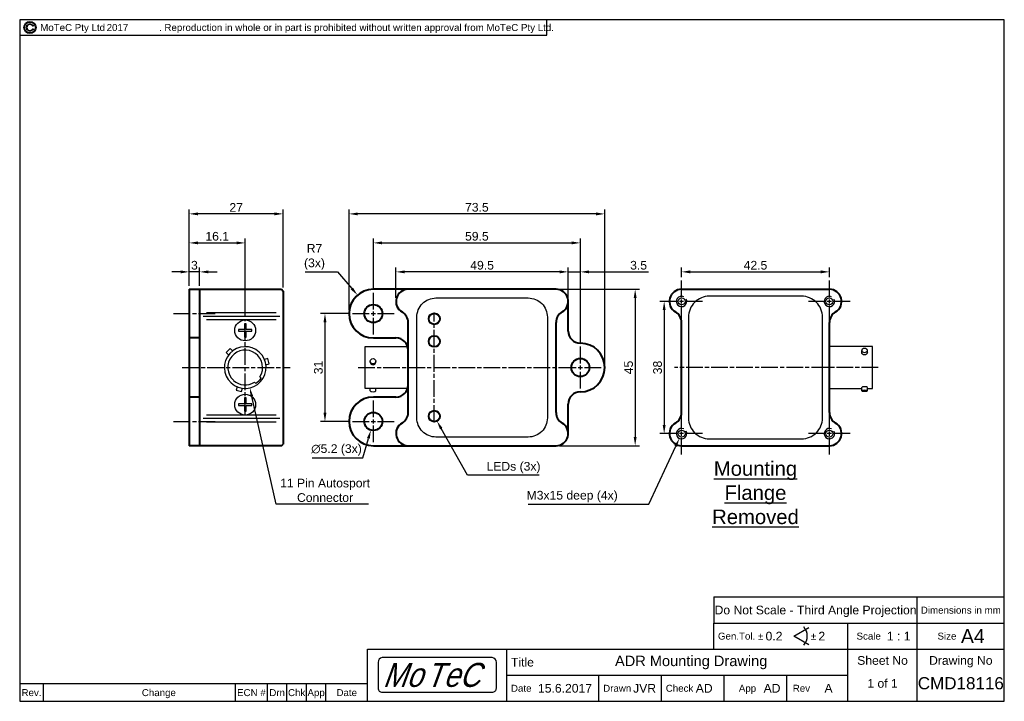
# Model space of a CAD drawing. Extents: x 488 to 771, y -13 to 183.
import ezdxf
from ezdxf.enums import TextEntityAlignment as Align

# ---------------------------------------------------------------- set-up
doc = ezdxf.new("R2010")
doc.units = 0
doc.header["$MEASUREMENT"] = 0
doc.header["$PDMODE"] = 2
doc.header["$PDSIZE"] = 0.75
doc.linetypes.add('CENTER', pattern=[12, 8, -1, 2, -1])
doc.layers.get('0').update_dxf_attribs({"linetype": 'CONTINUOUS'})
doc.layers.get('DEFPOINTS').update_dxf_attribs({"linetype": 'CONTINUOUS'})
for name, color, linetype in [('BORDER', 3, 'CONTINUOUS'), ('BORDERMOTEC', 5, 'CONTINUOUS'), ('BORDERTEXT', 7, 'CONTINUOUS'), ('Dim', 7, 'CONTINUOUS')]:
    doc.layers.add(name, color=color, linetype=linetype)
for name, color, linetype, lineweight in [('CTR', 7, 'CENTER', 25), ('OL', 1, 'CONTINUOUS', 40), ('OL2', 42, 'CONTINUOUS', 30)]:
    doc.layers.add(name, color=color, linetype=linetype, lineweight=lineweight)
doc.styles.add('Arial', font='arial.ttf')
doc.styles.add('SansSerif', font='sanss___.ttf')
doc.styles.add('SWISBOBT', font='swissk.ttf', dxfattribs={"width": 0.85, "oblique": 20})
doc.dimstyles.new('ISO-25$0', dxfattribs={"dimtxt": 2.5, "dimasz": 2.5, "dimexe": 1.25, "dimexo": 1, "dimgap": 0.6, "dimtad": 1, "dimzin": 9, "dimdsep": 46, "dimtxsty": 'SansSerif', "dimcen": 0.75, "dimadec": 1, "dimazin": 0, "dimtfac": 1, "dimtmove": 0, "dimatfit": 3, "dimfxl": 1, "dimarcsym": 0})
doc.dimstyles.new('ISO-25$3', dxfattribs={"dimtxt": 2.5, "dimasz": 2.5, "dimexe": 1.25, "dimexo": 1, "dimgap": 0.6, "dimtad": 1, "dimtih": 1, "dimtoh": 1, "dimzin": 9, "dimdsep": 46, "dimtxsty": 'SansSerif', "dimcen": 0, "dimadec": 1, "dimazin": 0, "dimtfac": 1, "dimtofl": 0, "dimtmove": 0, "dimatfit": 3, "dimfxl": 1, "dimarcsym": 0})
doc.dimstyles.new('ISO-25$4', dxfattribs={"dimtxt": 2.5, "dimasz": 2.5, "dimexe": 1.25, "dimexo": 1, "dimgap": 0.6, "dimtad": 1, "dimtih": 1, "dimtoh": 1, "dimzin": 9, "dimdsep": 46, "dimtxsty": 'SansSerif', "dimcen": 0, "dimadec": 1, "dimazin": 0, "dimtfac": 1, "dimtofl": 0, "dimtmove": 0, "dimatfit": 3, "dimfxl": 1, "dimarcsym": 0})

# ---------------------------------------------------------------- blocks, each defined once
blk = doc.blocks.new('Revtitle_Motec_ECN')
at = {"layer": 'BORDER'}
for p, q in [((-93.2, 0), (-93.2, 5)), ((-38, 0), (-38, 5)), ((-28.8, 0), (-28.8, 5)), ((-23.2, 0), (-23.2, 5)), ((-17.6, 0), (-17.6, 5)), ((-12, 0), (-12, 5))]:
    blk.add_line(p, q, dxfattribs=at)
blk.add_lwpolyline([(0, 5), (-100, 5), (-100, 0)], dxfattribs=at)
at = {"layer": 'BORDER', "style": 'SansSerif'}
for s, p in [('Rev.', (-96.6, 1.5)), ('Change', (-60, 1.5)), ('ECN #', (-33.4, 1.5)), ('Drn', (-26, 1.5)), ('Chk', (-20.4, 1.5)), ('App', (-14.8, 1.5)), ('Date', (-6, 1.5))]:
    blk.add_text(s, height=2, dxfattribs=at).set_placement(p, align=Align.CENTER)
blk = doc.blocks.new('Motec_Logo')
at = {"layer": 'BORDERMOTEC'}
blk.add_lwpolyline([(34, -3.7), (34, 3.7, 0.381225), (32.8, 5.1), (1.2, 5.1, 0.381225), (0, 3.7), (0, -3.7, 0.414214), (1.2, -4.9), (32.8, -4.9, 0.414214)], format="xyb", close=True, dxfattribs=at)
at = {"layer": 'BORDER', "style": 'SWISBOBT', "oblique": 20, "width": 0.85}
for s, height, p in [('Mo', 6.904, (1.3, 0.1)), ('T', 6.9, (13.66, 0.1)), ('eC', 6.904, (18.73, 0.1))]:
    blk.add_text(s, height=height, dxfattribs=at).set_placement(p, align=Align.MIDDLE_LEFT)
blk = doc.blocks.new('C_Copyright_logo-a')
blk.add_lwpolyline([(0.89, 0.4, 4.655546), (0.89, -0.4), (1.1, -0.4, -5.694743), (1.1, 0.4)], format="xyb", close=True)
for radius in [1.97, 1.77]:
    blk.add_circle((0, 0), radius)
blk = doc.blocks.new('Prof-A4_Motec_Mech_No-Billhead')
at = {"layer": 'BORDER'}
for p, q in [((199.5, 30), (199.5, 22.5)), ((199.5, 30), (283, 30)), ((258, 0), (258, 30)), ((199.5, 22.5), (283, 22.5)), ((199.5, 15), (199.5, 22.5)), ((238, 0), (238, 22.5)), ((100, 15), (283, 15)), ((100, 0), (100, 15)), ((140, 0), (140, 15)), ((140, 7.5), (238, 7.5)), ((166.5, 0), (166.5, 7.5)), ((184.5, 0), (184.5, 7.5)), ((202.5, 0), (202.5, 7.5)), ((220.5, 0), (220.5, 7.5))]:
    blk.add_line(p, q, dxfattribs=at)
blk.add_lwpolyline([(0, 0), (283, 0), (283, 196), (0, 196)], close=True, dxfattribs=at)
for points in [[(0, 191.5), (151.5, 191.5), (151.5, 196)], [(226.81, 16.25), (222.48, 18.75), (226.81, 21.25)]]:
    blk.add_lwpolyline(points, dxfattribs=at)
blk.add_arc((222.48, 18.75), 3.88, 317.3321, 42.6679, dxfattribs=at)
blk.add_blockref('Revtitle_Motec_ECN', (100, 0))
at = {"layer": 'BORDER', "xscale": 0.886493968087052, "yscale": 0.886493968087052, "zscale": 0.886493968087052}
blk.add_blockref('C_Copyright_logo-a', (2.95, 193.75), dxfattribs=at)
at = {"layer": 'BORDER'}
blk.add_blockref('Motec_Logo', (103, 7.5), dxfattribs=at)
at = {"layer": 'BORDER', "style": 'SansSerif'}
for s, height, p in [('MoTeC Pty Ltd                    . Reproduction in whole or in part is prohibited without written approval from MoTeC Pty Ltd.', 2, (5.9, 193.75)), ('Gen.Tol. %%p', 2, (200.7, 18.75)), ('%%p', 2, (227.39, 18.75)), ('Scale', 2, (240.53, 18.75)), ('Size', 2, (263.8, 18.75)), ('A4', 4, (270.54, 18.75)), ('Title', 2.5, (141.2, 11.25)), ('Date', 2, (141.2, 3.75)), ('Drawn', 2, (167.7, 3.75)), ('Check', 2, (185.7, 3.75)), ('App', 2, (206.7, 3.75)), ('Rev', 2, (222.2, 3.75))]:
    blk.add_text(s, height=height, dxfattribs=at).set_placement(p, align=Align.MIDDLE_LEFT)
blk.add_text('Do Not Scale - Third Angle Projection', height=2.5, dxfattribs=at).set_placement((228.75, 26.25), align=Align.MIDDLE_CENTER)
blk.add_text('Dimensions in mm', height=2, dxfattribs=at).set_placement((270.5, 26.25), align=Align.MIDDLE)
for s, p in [('Sheet No', (248, 10.5)), ('Drawing No', (270.5, 10.5))]:
    blk.add_text(s, height=2.5, dxfattribs=at).set_placement(p, align=Align.CENTER)
at = {"layer": 'BORDERTEXT', "style": 'SansSerif', "flags": 4}
blk.add_attdef('2012', (24.99, 192.75), '', height=2, dxfattribs=at)
at = {"layer": 'BORDERTEXT', "style": 'SansSerif'}
blk.add_attdef('-2012', (31.82, 192.75), '', height=2, dxfattribs=at)
at = {"layer": 'BORDERTEXT', "style": 'SansSerif', "flags": 4}
for tag, p in [('0.15', (214.38, 18.75)), ('0.5%%D', (229.57, 18.75))]:
    blk.add_attdef(tag, text='', height=2.5, dxfattribs=at).set_placement(p, align=Align.MIDDLE_LEFT)
blk.add_attdef('1:2', text='', height=2.5, dxfattribs=at).set_placement((252.64, 18.75), align=Align.MIDDLE)
at = {"layer": 'BORDERTEXT', "style": 'SansSerif'}
for tag, height, p in [('TITLE', 3, (193, 11.25)), ('1of1', 2.5, (248, 5.2)), ('SPU88888', 3.5, (270.5, 5.2)), ('22.12.2012', 2.5, (156.74, 3.75)), ('INT', 2.5, (216.24, 3.75)), ('A', 2.5, (232.48, 3.75))]:
    blk.add_attdef(tag, text='', height=height, dxfattribs=at).set_placement(p, align=Align.MIDDLE)
for tag, p in [('KMH', (176.31, 3.75)), ('IN', (194.31, 3.75))]:
    blk.add_attdef(tag, text='', height=2.5, dxfattribs=at).set_placement(p, align=Align.MIDDLE_LEFT)
blk = doc.blocks.new('PhillipsHead(M3)Dia6')
blk.add_lwpolyline([(0.25, 1.92), (-0.25, 1.92), (-0.25, 0.25), (-1.92, 0.25), (-1.92, -0.25), (-0.25, -0.25), (-0.25, -1.92), (0.25, -1.92), (0.25, -0.25), (1.92, -0.25), (1.92, 0.25), (0.25, 0.25)], close=True)
blk.add_circle((0, 0), 3)
blk = doc.blocks.new('*D27')
at = {"layer": 'DEFPOINTS', "color": 0, "transparency": 16777216}
for p in [(585.26, 103.49), (589.81, 98.17)]:
    blk.add_point(p, dxfattribs=at)
at = {"layer": 'Dim', "color": 0, "lineweight": -2, "transparency": 16777216}
for p, q in [((570.2, 110.17), (579.54, 110.17)), ((579.54, 110.17), (583.63, 105.39))]:
    blk.add_line(p, q, dxfattribs=at)
at = {"layer": 'Dim', "color": 0, "transparency": 16777216}
blk.add_solid([(583.95, 105.66), (583.32, 105.11), (585.26, 103.49)], dxfattribs=at)
at = {"layer": 'Dim', "color": 0, "transparency": 16777216, "insert": (572.89, 114.47), "char_height": 2.5, "attachment_point": 5, "style": 'SansSerif'}
blk.add_mtext('R7\\P(3x)', dxfattribs=at)
blk = doc.blocks.new('*D28')
at = {"layer": 'DEFPOINTS', "color": 0, "transparency": 16777216}
for p in [(590.54, 69.67), (589.08, 64.67)]:
    blk.add_point(p, dxfattribs=at)
at = {"layer": 'Dim', "color": 0, "lineweight": -2, "transparency": 16777216}
for p, q in [((586.77, 56.74), (588.38, 62.27)), ((572.24, 56.74), (586.77, 56.74))]:
    blk.add_line(p, q, dxfattribs=at)
at = {"layer": 'Dim', "color": 0, "transparency": 16777216}
blk.add_solid([(587.98, 62.39), (588.78, 62.16), (589.08, 64.67)], dxfattribs=at)
at = {"layer": 'Dim', "color": 0, "transparency": 16777216, "insert": (579.21, 58.97), "char_height": 2.5, "attachment_point": 5, "style": 'SansSerif'}
blk.add_mtext('∅5.2 (3x)', dxfattribs=at)
blk = doc.blocks.new('*D29')
at = {"layer": 'DEFPOINTS', "color": 0, "transparency": 16777216}
for p in [(642.31, 105.17), (642.31, 60.17), (665.06, 60.17)]:
    blk.add_point(p, dxfattribs=at)
at = {"layer": 'Dim', "color": 0, "lineweight": -2, "transparency": 16777216}
for p, q in [((643.31, 105.17), (666.31, 105.17)), ((665.06, 102.67), (665.06, 62.67)), ((643.31, 60.17), (666.31, 60.17))]:
    blk.add_line(p, q, dxfattribs=at)
at = {"layer": 'Dim', "color": 0, "transparency": 16777216}
for points in [[(664.64, 102.67), (665.47, 102.67), (665.06, 105.17)], [(664.64, 62.67), (665.47, 62.67), (665.06, 60.17)]]:
    blk.add_solid(points, dxfattribs=at)
at = {"layer": 'Dim', "color": 0, "transparency": 16777216, "insert": (663.17, 82.67), "char_height": 2.5, "attachment_point": 5, "rotation": 90, "style": 'SansSerif'}
blk.add_mtext('45', dxfattribs=at)
blk = doc.blocks.new('*D30')
at = {"layer": 'DEFPOINTS', "color": 0, "transparency": 16777216}
for p in [(583.81, 98.17), (575.9, 67.17), (583.81, 67.17)]:
    blk.add_point(p, dxfattribs=at)
at = {"layer": 'Dim', "color": 0, "lineweight": -2, "transparency": 16777216}
for p, q in [((582.81, 98.17), (574.65, 98.17)), ((575.9, 95.67), (575.9, 69.67)), ((582.81, 67.17), (574.65, 67.17))]:
    blk.add_line(p, q, dxfattribs=at)
at = {"layer": 'Dim', "color": 0, "transparency": 16777216}
for points in [[(575.48, 95.67), (576.32, 95.67), (575.9, 98.17)], [(575.48, 69.67), (576.32, 69.67), (575.9, 67.17)]]:
    blk.add_solid(points, dxfattribs=at)
at = {"layer": 'Dim', "color": 0, "transparency": 16777216, "insert": (574.01, 82.67), "char_height": 2.5, "attachment_point": 5, "rotation": 90, "style": 'SansSerif'}
blk.add_mtext('31', dxfattribs=at)
blk = doc.blocks.new('*D31')
at = {"layer": 'DEFPOINTS', "color": 0, "transparency": 16777216}
for p in [(536.88, 126.85), (536.88, 105.17), (563.88, 104.67)]:
    blk.add_point(p, dxfattribs=at)
at = {"layer": 'Dim', "color": 0, "lineweight": -2, "transparency": 16777216}
for p, q in [((536.88, 106.17), (536.88, 128.1)), ((563.88, 105.67), (563.88, 128.1)), ((561.38, 126.85), (539.38, 126.85))]:
    blk.add_line(p, q, dxfattribs=at)
at = {"layer": 'Dim', "color": 0, "transparency": 16777216}
for points in [[(539.38, 127.26), (539.38, 126.43), (536.88, 126.85)], [(561.38, 127.26), (561.38, 126.43), (563.88, 126.85)]]:
    blk.add_solid(points, dxfattribs=at)
at = {"layer": 'Dim', "color": 0, "transparency": 16777216, "insert": (550.38, 128.7), "char_height": 2.5, "attachment_point": 5, "style": 'SansSerif'}
blk.add_mtext('27', dxfattribs=at)
blk = doc.blocks.new('*D32')
at = {"layer": 'DEFPOINTS', "color": 0, "transparency": 16777216}
for p in [(536.88, 110.17), (536.88, 105.17), (539.88, 105.17)]:
    blk.add_point(p, dxfattribs=at)
at = {"layer": 'Dim', "color": 0, "lineweight": -2, "transparency": 16777216}
for p, q in [((536.88, 106.17), (536.88, 111.42)), ((539.88, 106.17), (539.88, 111.42)), ((534.38, 110.17), (531.88, 110.17)), ((539.88, 110.17), (536.88, 110.17)), ((542.38, 110.17), (544.88, 110.17))]:
    blk.add_line(p, q, dxfattribs=at)
at = {"layer": 'Dim', "color": 0, "transparency": 16777216}
for points in [[(534.38, 110.59), (534.38, 109.75), (536.88, 110.17)], [(542.38, 110.59), (542.38, 109.75), (539.88, 110.17)]]:
    blk.add_solid(points, dxfattribs=at)
at = {"layer": 'Dim', "color": 0, "transparency": 16777216, "insert": (538.38, 112.06), "char_height": 2.5, "attachment_point": 5, "style": 'SansSerif'}
blk.add_mtext('3', dxfattribs=at)
blk = doc.blocks.new('*D33')
at = {"layer": 'DEFPOINTS', "color": 0, "transparency": 16777216}
for p in [(649.31, 118.5), (589.81, 104.17), (649.31, 88.67)]:
    blk.add_point(p, dxfattribs=at)
at = {"layer": 'Dim', "color": 0, "lineweight": -2, "transparency": 16777216}
for p, q in [((589.81, 105.17), (589.81, 119.75)), ((649.31, 89.67), (649.31, 119.75)), ((592.31, 118.5), (646.81, 118.5))]:
    blk.add_line(p, q, dxfattribs=at)
at = {"layer": 'Dim', "color": 0, "transparency": 16777216}
for points in [[(592.31, 118.92), (592.31, 118.09), (589.81, 118.5)], [(646.81, 118.92), (646.81, 118.09), (649.31, 118.5)]]:
    blk.add_solid(points, dxfattribs=at)
at = {"layer": 'Dim', "color": 0, "transparency": 16777216, "insert": (619.56, 120.39), "char_height": 2.5, "attachment_point": 5, "style": 'SansSerif'}
blk.add_mtext('59.5', dxfattribs=at)
blk = doc.blocks.new('*D34')
at = {"layer": 'DEFPOINTS', "color": 0, "transparency": 16777216}
for p in [(649.31, 110.17), (645.81, 101.67), (649.31, 88.67)]:
    blk.add_point(p, dxfattribs=at)
at = {"layer": 'Dim', "color": 0, "lineweight": -2, "transparency": 16777216}
for p, q in [((645.81, 102.67), (645.81, 111.42)), ((649.31, 89.67), (649.31, 111.42)), ((643.31, 110.17), (640.81, 110.17)), ((645.81, 110.17), (649.31, 110.17)), ((651.81, 110.17), (668.89, 110.17))]:
    blk.add_line(p, q, dxfattribs=at)
at = {"layer": 'Dim', "color": 0, "transparency": 16777216}
for points in [[(643.31, 110.59), (643.31, 109.75), (645.81, 110.17)], [(651.81, 110.59), (651.81, 109.75), (649.31, 110.17)]]:
    blk.add_solid(points, dxfattribs=at)
at = {"layer": 'Dim', "color": 0, "transparency": 16777216, "insert": (666.04, 112.06), "char_height": 2.5, "attachment_point": 5, "style": 'SansSerif'}
blk.add_mtext('3.5', dxfattribs=at)
blk = doc.blocks.new('*D35')
at = {"layer": 'DEFPOINTS', "color": 0, "transparency": 16777216}
for p in [(596.31, 110.17), (596.31, 101.67), (645.81, 101.66)]:
    blk.add_point(p, dxfattribs=at)
at = {"layer": 'Dim', "color": 0, "lineweight": -2, "transparency": 16777216}
for p, q in [((596.31, 102.67), (596.31, 111.42)), ((645.81, 102.66), (645.81, 111.42)), ((643.31, 110.17), (598.81, 110.17))]:
    blk.add_line(p, q, dxfattribs=at)
at = {"layer": 'Dim', "color": 0, "transparency": 16777216}
for points in [[(598.81, 110.59), (598.81, 109.75), (596.31, 110.17)], [(643.31, 110.59), (643.31, 109.75), (645.81, 110.17)]]:
    blk.add_solid(points, dxfattribs=at)
at = {"layer": 'Dim', "color": 0, "transparency": 16777216, "insert": (621.06, 112.06), "char_height": 2.5, "attachment_point": 5, "style": 'SansSerif'}
blk.add_mtext('49.5', dxfattribs=at)
blk = doc.blocks.new('*D36')
at = {"layer": 'DEFPOINTS', "color": 0, "transparency": 16777216}
for p in [(606.53, 70.06), (608.09, 67.27)]:
    blk.add_point(p, dxfattribs=at)
at = {"layer": 'Dim', "color": 0, "lineweight": -2, "transparency": 16777216}
for p, q in [((616.83, 51.68), (609.32, 65.09)), ((637.44, 51.68), (616.83, 51.68))]:
    blk.add_line(p, q, dxfattribs=at)
at = {"layer": 'Dim', "color": 0, "transparency": 16777216}
blk.add_solid([(609.68, 65.3), (608.95, 64.89), (608.09, 67.27)], dxfattribs=at)
at = {"layer": 'Dim', "color": 0, "transparency": 16777216, "insert": (630.09, 53.89), "char_height": 2.5, "attachment_point": 5, "style": 'SansSerif'}
blk.add_mtext('LEDs (3x)', dxfattribs=at)
blk = doc.blocks.new('*D37')
at = {"layer": 'DEFPOINTS', "color": 0, "transparency": 16777216}
for p in [(552.98, 118.5), (536.88, 105.17), (552.98, 96.34)]:
    blk.add_point(p, dxfattribs=at)
at = {"layer": 'Dim', "color": 0, "lineweight": -2, "transparency": 16777216}
for p, q in [((536.88, 106.17), (536.88, 119.75)), ((552.98, 97.34), (552.98, 119.75)), ((539.38, 118.5), (550.48, 118.5))]:
    blk.add_line(p, q, dxfattribs=at)
at = {"layer": 'Dim', "color": 0, "transparency": 16777216}
for points in [[(539.38, 118.92), (539.38, 118.09), (536.88, 118.5)], [(550.48, 118.92), (550.48, 118.09), (552.98, 118.5)]]:
    blk.add_solid(points, dxfattribs=at)
at = {"layer": 'Dim', "color": 0, "transparency": 16777216, "insert": (544.93, 120.39), "char_height": 2.5, "attachment_point": 5, "style": 'SansSerif'}
blk.add_mtext('16.1', dxfattribs=at)
blk = doc.blocks.new('*D38')
at = {"layer": 'DEFPOINTS', "color": 0, "transparency": 16777216}
for p in [(551.65, 88.52), (554.31, 76.82)]:
    blk.add_point(p, dxfattribs=at)
at = {"layer": 'Dim', "color": 0, "lineweight": -2, "transparency": 16777216}
for p, q in [((561.91, 43.34), (554.86, 74.38)), ((588.38, 43.34), (561.91, 43.34))]:
    blk.add_line(p, q, dxfattribs=at)
at = {"layer": 'Dim', "color": 0, "transparency": 16777216}
blk.add_solid([(555.27, 74.47), (554.46, 74.29), (554.31, 76.82)], dxfattribs=at)
at = {"layer": 'Dim', "color": 0, "transparency": 16777216, "insert": (575.92, 47.34), "char_height": 2.5, "width": 30.4723, "attachment_point": 5, "style": 'SansSerif'}
blk.add_mtext('11 Pin Autosport Connector', dxfattribs=at)
blk = doc.blocks.new('*D39')
at = {"layer": 'DEFPOINTS', "color": 0, "transparency": 16777216}
for p in [(582.81, 126.84), (582.81, 98.17), (656.31, 82.67)]:
    blk.add_point(p, dxfattribs=at)
at = {"layer": 'Dim', "color": 0, "lineweight": -2, "transparency": 16777216}
for p, q in [((582.81, 99.17), (582.81, 128.09)), ((656.31, 83.67), (656.31, 128.09)), ((653.81, 126.84), (585.31, 126.84))]:
    blk.add_line(p, q, dxfattribs=at)
at = {"layer": 'Dim', "color": 0, "transparency": 16777216}
for points in [[(585.31, 127.25), (585.31, 126.42), (582.81, 126.84)], [(653.81, 127.25), (653.81, 126.42), (656.31, 126.84)]]:
    blk.add_solid(points, dxfattribs=at)
at = {"layer": 'Dim', "color": 0, "transparency": 16777216, "insert": (619.56, 128.73), "char_height": 2.5, "attachment_point": 5, "style": 'SansSerif'}
blk.add_mtext('73.5', dxfattribs=at)
blk = doc.blocks.new('*D24')
at = {"layer": 'DEFPOINTS', "color": 0, "transparency": 16777216}
for p in [(677.76, 62.31), (679.02, 65.03)]:
    blk.add_point(p, dxfattribs=at)
at = {"layer": 'Dim', "color": 0, "lineweight": -2, "transparency": 16777216}
for p, q in [((668.96, 43.34), (676.71, 60.04)), ((634.34, 43.34), (668.96, 43.34))]:
    blk.add_line(p, q, dxfattribs=at)
at = {"layer": 'Dim', "color": 0, "transparency": 16777216}
blk.add_solid([(676.33, 60.22), (677.08, 59.87), (677.76, 62.31)], dxfattribs=at)
at = {"layer": 'Dim', "color": 0, "transparency": 16777216, "insert": (646.95, 45.57), "char_height": 2.5, "attachment_point": 5, "style": 'SansSerif'}
blk.add_mtext('M3x15 deep (4x)', dxfattribs=at)
blk = doc.blocks.new('*D25')
at = {"layer": 'DEFPOINTS', "color": 0, "transparency": 16777216}
for p in [(678.39, 107.67), (720.89, 110.17), (720.89, 107.67)]:
    blk.add_point(p, dxfattribs=at)
at = {"layer": 'Dim', "color": 0, "lineweight": -2, "transparency": 16777216}
for p, q in [((678.39, 108.67), (678.39, 111.42)), ((720.89, 108.67), (720.89, 111.42)), ((680.89, 110.17), (718.39, 110.17))]:
    blk.add_line(p, q, dxfattribs=at)
at = {"layer": 'Dim', "color": 0, "transparency": 16777216}
for points in [[(680.89, 110.59), (680.89, 109.75), (678.39, 110.17)], [(718.39, 110.59), (718.39, 109.75), (720.89, 110.17)]]:
    blk.add_solid(points, dxfattribs=at)
at = {"layer": 'Dim', "color": 0, "transparency": 16777216, "insert": (699.64, 112.06), "char_height": 2.5, "attachment_point": 5, "style": 'SansSerif'}
blk.add_mtext('42.5', dxfattribs=at)
blk = doc.blocks.new('*D26')
at = {"layer": 'DEFPOINTS', "color": 0, "transparency": 16777216}
for p in [(674.89, 101.67), (673.39, 63.67), (674.89, 63.67)]:
    blk.add_point(p, dxfattribs=at)
at = {"layer": 'Dim', "color": 0, "lineweight": -2, "transparency": 16777216}
for p, q in [((673.89, 101.67), (672.14, 101.67)), ((673.39, 99.17), (673.39, 66.17)), ((673.89, 63.67), (672.14, 63.67))]:
    blk.add_line(p, q, dxfattribs=at)
at = {"layer": 'Dim', "color": 0, "transparency": 16777216}
for points in [[(672.97, 99.17), (673.81, 99.17), (673.39, 101.67)], [(672.97, 66.17), (673.81, 66.17), (673.39, 63.67)]]:
    blk.add_solid(points, dxfattribs=at)
at = {"layer": 'Dim', "color": 0, "transparency": 16777216, "insert": (671.5, 82.67), "char_height": 2.5, "attachment_point": 5, "rotation": 90, "style": 'SansSerif'}
blk.add_mtext('38', dxfattribs=at)

msp = doc.modelspace()

# ---------------------------------------------------------------- linework, layer by layer
at = {"layer": 'CTR', "ltscale": 0.6}
for p, q in [((678.389, 95.669), (678.389, 107.669)), ((720.889, 95.669), (720.889, 107.669)), ((589.812, 92.169), (589.812, 104.169)), ((684.389, 101.669), (672.389, 101.669)), ((726.889, 101.669), (714.889, 101.669)), ((532.379, 98.169), (544.379, 98.169)), ((552.979, 68.994), (552.979, 96.344)), ((583.812, 98.169), (595.812, 98.169)), ((607.312, 67.069), (607.312, 98.269)), ((649.312, 76.669), (649.312, 88.669)), ((534.879, 82.669), (565.879, 82.669)), ((585.462, 82.669), (643.312, 82.669)), ((643.312, 82.669), (655.312, 82.669)), ((734.906, 82.669), (676.389, 82.669)), ((589.812, 61.169), (589.812, 73.169)), ((678.389, 57.669), (678.389, 69.669)), ((720.889, 57.669), (720.889, 69.669)), ((532.379, 67.169), (544.379, 67.169)), ((583.812, 67.169), (595.812, 67.169)), ((684.389, 63.669), (672.389, 63.669)), ((726.889, 63.669), (714.889, 63.669))]:
    msp.add_line(p, q, dxfattribs=at)
at = {"layer": 'OL'}
for p, q in [((536.879, 105.169), (563.379, 105.169)), ((536.879, 105.169), (536.879, 60.169)), ((539.879, 105.169), (539.879, 60.169)), ((563.379, 105.169), (563.879, 104.669)), ((678.389, 105.169), (720.889, 105.169)), ((563.879, 104.669), (563.879, 60.669)), ((678.389, 69.731), (678.389, 95.607)), ((720.889, 69.731), (720.889, 95.607)), ((539.879, 91.169), (536.879, 91.169)), ((539.879, 74.169), (536.879, 74.169)), ((563.379, 60.169), (536.879, 60.169)), ((563.379, 60.169), (563.879, 60.669)), ((678.389, 60.169), (720.889, 60.169))]:
    msp.add_line(p, q, dxfattribs=at)
at = {"layer": 'OL', "linetype": 'Continuous'}
for p, q in [((642.312, 105.169), (589.812, 105.169)), ((645.812, 93.169), (645.812, 101.669)), ((599.812, 69.731), (599.812, 95.607)), ((642.312, 69.731), (642.312, 95.607)), ((589.812, 91.169), (596.312, 91.169)), ((649.312, 89.669), (649.312, 89.669)), ((596.312, 74.169), (589.812, 74.169)), ((645.812, 63.669), (645.812, 72.169)), ((589.812, 60.169), (642.312, 60.169))]:
    msp.add_line(p, q, dxfattribs=at)
for centre, radius in [((589.812, 98.169), 2.6), ((607.312, 96.669), 1.6), ((607.312, 90.169), 1.6), ((649.312, 82.669), 2.6), ((589.812, 67.169), 2.6), ((607.312, 68.669), 1.6)]:
    msp.add_circle(centre, radius, dxfattribs=at)
for centre, radius, start, end in [((589.812, 98.169), 7, 90, 270), ((599.812, 101.669), 3.5, 90, 240), ((642.312, 101.669), 3.5, 300.00024, 90), ((596.312, 95.607), 3.5, 0, 60), ((645.812, 95.607), 3.5, 120, 180), ((596.312, 87.669), 3.5, 0, 90), ((649.312, 93.169), 3.5, 180, 270), ((649.312, 82.669), 7, 270, 90), ((596.312, 77.669), 3.5, 270, 0), ((589.812, 67.169), 7, 90, 270), ((649.312, 72.169), 3.5, 90, 180), ((596.312, 69.731), 3.5, 300, 0), ((645.812, 69.731), 3.5, 180, 240), ((599.812, 63.669), 3.5, 120, 270), ((642.312, 63.669), 3.5, 270, 59.99976)]:
    msp.add_arc(centre, radius, start, end, dxfattribs=at)
at = {"layer": 'OL'}
for centre, start, end in [((678.389, 101.669), 90, 240), ((720.889, 101.669), 300, 90), ((674.889, 95.607), 0, 60), ((724.389, 95.607), 120, 180), ((674.889, 69.731), 300, 0), ((724.389, 69.731), 180, 240), ((678.389, 63.669), 120, 270), ((720.889, 63.669), 270, 60)]:
    msp.add_arc(centre, 3.5, start, end, dxfattribs=at)
at = {"layer": 'OL2'}
for p, q in [((562.879, 97.357), (540.879, 97.357)), ((561.879, 98.357), (541.879, 98.357)), ((561.879, 96.357), (541.879, 96.357)), ((733.239, 88.669), (720.889, 88.669)), ((733.239, 76.669), (733.239, 88.669)), ((730.189, 86.874), (730.189, 87.582)), ((731.789, 86.874), (731.789, 87.582)), ((588.912, 84.204), (588.912, 84.467)), ((590.512, 84.204), (590.512, 84.467)), ((557.568, 79.636), (557.206, 79.998)), ((555.65, 78.442), (556.012, 78.08)), ((588.912, 75.93), (588.912, 76.669)), ((590.512, 75.93), (590.512, 76.669)), ((720.889, 76.669), (730.189, 76.669)), ((730.189, 75.957), (730.189, 76.925)), ((731.789, 75.957), (731.789, 76.925)), ((731.789, 76.669), (733.239, 76.669)), ((562.879, 67.981), (540.879, 67.981)), ((561.879, 68.981), (541.879, 68.981)), ((561.879, 66.981), (541.879, 66.981))]:
    msp.add_line(p, q, dxfattribs=at)
for points in [[(602.312, 68.169), (602.312, 97.169, -0.4142136), (607.812, 102.669), (634.312, 102.669, -0.4142136), (639.812, 97.169), (639.812, 68.169, -0.4142136), (634.312, 62.669), (607.812, 62.669, -0.4142136)], [(718.889, 68.169), (718.889, 97.169, 0.4142136), (712.889, 103.169), (686.389, 103.169, 0.4142136), (680.389, 97.169), (680.389, 68.169, 0.4142136), (686.389, 62.169), (712.889, 62.169, 0.4142136)]]:
    msp.add_lwpolyline(points, format="xyb", close=True, dxfattribs=at)
for points in [[(549.34, 87.44), (548.632, 88.148), (547.5, 87.017), (548.209, 86.308)], [(599.812, 76.669), (587.462, 76.669), (587.462, 88.669), (599.812, 88.669)], [(558.93, 83.435), (559.898, 83.695), (559.484, 85.24), (558.516, 84.981)], [(550.667, 77.132), (550.408, 76.164), (551.954, 75.75), (552.213, 76.718)]]:
    msp.add_lwpolyline(points, dxfattribs=at)
for centre in [(678.389, 101.669), (720.889, 101.669), (678.389, 63.669), (720.889, 63.669)]:
    msp.add_circle(centre, 1, dxfattribs=at)
for centre, radius, start, end in [((678.389, 101.669), 1.5, 65.67907, 27.8593), ((720.889, 101.669), 1.5, 65.67907, 27.8593), ((552.979, 82.669), 6, 227.85223, 227.1409), ((552.979, 82.669), 5, 327.70903, 227.1409), ((552.02, 83.628), 6.835, 305.73875, 324.26125), ((552.979, 82.669), 5, 227.85223, 302.29097), ((678.389, 63.669), 1.5, 65.67907, 27.8593), ((720.889, 63.669), 1.5, 65.67907, 27.8593)]:
    msp.add_arc(centre, radius, start, end, dxfattribs=at)
at = {"layer": 'OL2', "extrusion": (0, 0, -1)}
msp.add_ellipse((730.989, 87.582), major_axis=(-0.8, 0), ratio=0.7071068, dxfattribs=at)
at = {"layer": 'OL2'}
msp.add_ellipse((589.712, 84.467), major_axis=(0.8, 0), ratio=0.9659258, dxfattribs=at)
at = {"layer": 'OL2', "extrusion": (0, 0, -1)}
for centre, ratio in [((730.989, 86.874), 0.7071068), ((730.989, 75.957), 0.258819)]:
    msp.add_ellipse(centre, major_axis=(-0.8, 0), ratio=ratio, start_param=3.1415927, end_param=6.2831853, dxfattribs=at)
at = {"layer": 'OL2'}
for centre, major_axis, ratio in [((589.712, 84.204), (0.8, 0), 0.9659258), ((730.989, 76.925), (-0.8, 0), 0.258819), ((589.712, 75.93), (0.8, 0), 0.258819), ((730.989, 75.957), (-0.8, 0), 0.258819)]:
    msp.add_ellipse(centre, major_axis=major_axis, ratio=ratio, start_param=3.1415927, end_param=6.2831853, dxfattribs=at)

# ---------------------------------------------------------------- block references
msp.add_blockref('Prof-A4_Motec_Mech_No-Billhead', (488.156, -13.313)).add_auto_attribs({'SPU88888': 'CMD18116', '1of1': '1 of 1', '1:2': '1 : 1', '0.5%%D': '2', '0.15': '0.2', 'TITLE': 'ADR Mounting Drawing', '2012': '2017', 'A': 'A', 'KMH': 'JVR', '22.12.2012': '15.6.2017', 'INT': 'AD', 'IN': 'AD'})
for p in [(552.979, 93.344), (552.979, 71.994)]:
    msp.add_blockref('PhillipsHead(M3)Dia6', p, dxfattribs=at)

# ---------------------------------------------------------------- texts
at = {"layer": 'Dim', "insert": (699.639, 55.708), "char_height": 4.16667, "attachment_point": 2, "style": 'Arial'}
msp.add_mtext_dynamic_manual_height_columns('{\\LMounting Flange Removed}', width=26.7488, gutter_width=12.5, heights=[0], dxfattribs=at)

# ---------------------------------------------------------------- dimensions: what is measured, and where the dimension line sits
at = {"layer": 'Dim'}
for base, p1, p2, picture, middle in [((536.879, 126.845), (563.879, 104.669), (536.879, 105.169), '*D31', (550.379, 128.695)), ((582.812, 126.836), (656.312, 82.669), (582.812, 98.169), '*D39', (619.562, 128.725)), ((552.979, 118.502), (536.879, 105.169), (552.979, 96.344), '*D37', (544.929, 120.392)), ((649.312, 118.502), (589.812, 104.169), (649.312, 88.669), '*D33', (619.562, 120.39)), ((596.312, 110.169), (645.812, 101.656), (596.312, 101.669), '*D35', (621.062, 112.057)), ((720.889, 110.169), (678.389, 107.669), (720.889, 107.669), '*D25', (699.639, 112.057))]:
    dim = msp.add_linear_dim(base=base, p1=p1, p2=p2, dimstyle='ISO-25$0', override={"dimlfac": 1}, dxfattribs=at)
    dim.commit()
    dim.dimension.update_dxf_attribs({"geometry": picture, "text_midpoint": middle})
dim = msp.add_radius_dim(center=(589.812, 98.169), mpoint=(585.259, 103.486), text='<>\\P(3x)', dimstyle='ISO-25$4', override={"dimlfac": 1}, dxfattribs=at)
dim.commit()
dim.dimension.update_dxf_attribs({"geometry": '*D27', "text_midpoint": (572.895, 110.169), "dimtype": 164})
dim = msp.add_linear_dim(base=(536.879, 110.169), p1=(539.879, 105.169), p2=(536.879, 105.169), dimstyle='ISO-25$0', dxfattribs=at)
dim.commit()
dim.dimension.update_dxf_attribs({"geometry": '*D32', "text_midpoint": (538.379, 112.059)})
dim = msp.add_linear_dim(base=(649.312, 110.169), p1=(645.812, 101.669), p2=(649.312, 88.669), dimstyle='ISO-25$0', override={"dimlfac": 1}, dxfattribs=at)
dim.commit()
dim.dimension.update_dxf_attribs({"geometry": '*D34', "text_midpoint": (666.036, 110.169), "dimtype": 160})
for base, p1, p2, picture, middle in [((665.056, 60.169), (642.312, 105.169), (642.312, 60.169), '*D29', (663.168, 82.669)), ((673.389, 63.669), (674.889, 101.669), (674.889, 63.669), '*D26', (671.5, 82.669)), ((575.902, 67.169), (583.812, 98.169), (583.812, 67.169), '*D30', (574.012, 82.669))]:
    dim = msp.add_linear_dim(base=base, p1=p1, p2=p2, angle=90, dimstyle='ISO-25$0', override={"dimlfac": 1}, dxfattribs=at)
    dim.commit()
    dim.dimension.update_dxf_attribs({"geometry": picture, "text_midpoint": middle})
for p1, p2, text, picture, middle in [((551.65, 88.52), (554.308, 76.818), '11 Pin Autosport Connector', '*D38', (575.921, 43.343)), ((606.53, 70.065), (608.094, 67.273), 'LEDs (3x)', '*D36', (630.088, 51.676)), ((679.02, 65.03), (677.758, 62.308), 'M3x15 deep (4x)', '*D24', (646.947, 43.343))]:
    dim = msp.add_diameter_dim_2p(p1=p1, p2=p2, text=text, dimstyle='ISO-25$3', dxfattribs=at)
    dim.commit()
    dim.dimension.update_dxf_attribs({"geometry": picture, "text_midpoint": middle, "dimtype": 163})
dim = msp.add_diameter_dim_2p(p1=(590.54, 69.665), p2=(589.084, 64.673), text='<> (3x)', dimstyle='ISO-25$3', override={"dimlfac": 1}, dxfattribs=at)
dim.commit()
dim.dimension.update_dxf_attribs({"geometry": '*D28', "text_midpoint": (579.206, 58.97)})

doc.saveas('drawing.dxf')
